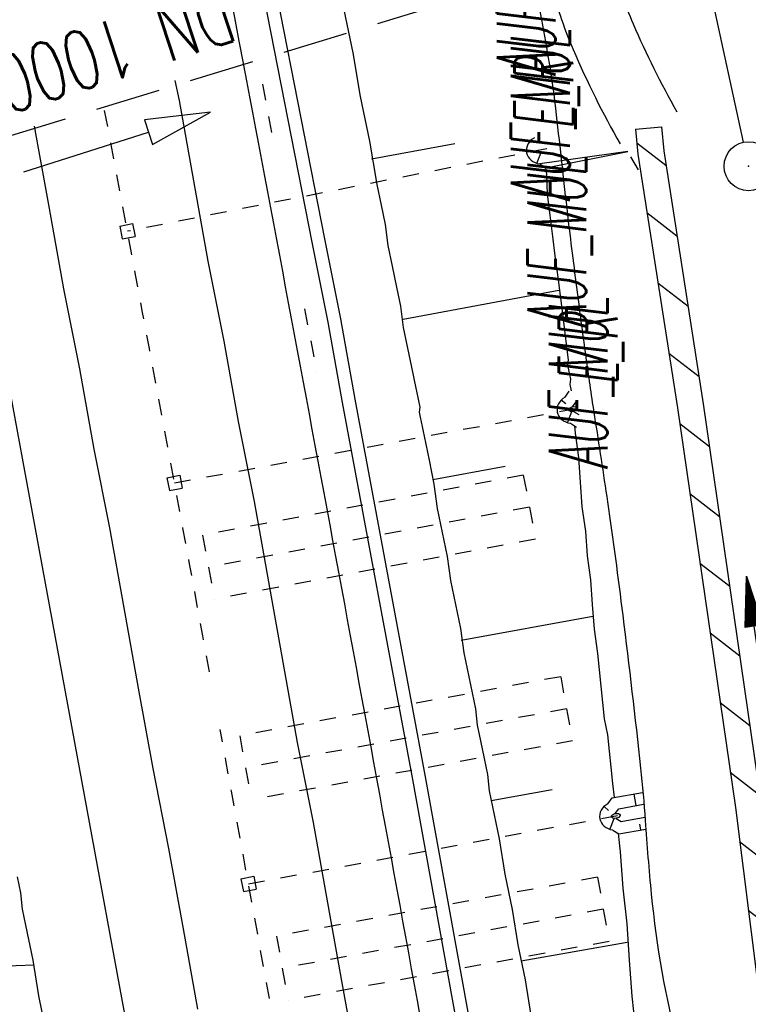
# Model space of a CAD drawing. Extents: x 447693 to 448165, y 439527 to 440695.
# Tile 76 of 88: x 447826 to 447849, y 440430 to 440460. Entities that reach past the tile are written whole.
import ezdxf

# ---------------------------------------------------------------- set-up
doc = ezdxf.new("R2010")
doc.units = 0
doc.header["$LTSCALE"] = 2
doc.header["$MEASUREMENT"] = 0
for name, pattern in [('ACAD_ISO03W100', [0.5, 0.25, -0.25]), ('ACAD_ISO05W100', [0.5, 0.25, -0.25]), ('AUSGEZOGEN', [0]), ('GESTRICH-X2', [1.5, 1, -0.5]), ('PUNKTX2', [0.5, 0.25, -0.25])]:
    doc.linetypes.add(name, pattern=pattern)
doc.layers.get('0').update_dxf_attribs({"linetype": 'AUSGEZOGEN'})
for name, color, linetype in [('209-GRENZL-BAB', 7, 'AUSGEZOGEN'), ('209-GRENZP-BAB', 7, 'AUSGEZOGEN'), ('ANMERKUNG', 7, 'CONTINUOUS'), ('BOESCHG', 250, 'AUSGEZOGEN'), ('DB-Bahnachse', 7, 'CONTINUOUS'), ('DB-Boeschungen', 15, 'CONTINUOUS'), ('DB-Durchlässe', 15, 'CONTINUOUS'), ('DB-Gleisachsen', 7, 'CONTINUOUS'), ('DB-GRABEN', 15, 'AUSGEZOGEN'), ('DB-HZV-Stützscheiben', 15, 'CONTINUOUS'), ('DB-Ingenieurbauwerke', 15, 'CONTINUOUS'), ('DB-Kabelanlagen', 15, 'CONTINUOUS'), ('DB-Regenrückhaltebecken_601', 15, 'CONTINUOUS'), ('DURCHL', 200, 'GESTRICH-X2'), ('MULDE', 250, 'AUSGEZOGEN'), ('PFEILTOP', 200, 'AUSGEZOGEN'), ('Rinne', 200, 'CONTINUOUS')]:
    doc.layers.add(name, color=color, linetype=linetype)
doc.styles.add('ROMANS', font='romans.shx', dxfattribs={"width": 0.8})

# ---------------------------------------------------------------- blocks, each defined once
blk = doc.blocks.new('PFEIL2')
at = {"color": 0}
for p, q in [((0.88, 0.002), (-2.401, -0.012)), ((0.881, -0.271), (0.879, 0.276)), ((0.879, 0.276), (2.429, 0.009)), ((0.911, 0.27), (0.879, 0.265)), ((0.965, 0.261), (0.879, 0.246)), ((1.019, 0.252), (0.879, 0.228)), ((1.073, 0.242), (0.879, 0.209)), ((1.127, 0.233), (0.879, 0.191)), ((1.181, 0.224), (0.879, 0.172)), ((1.235, 0.214), (0.879, 0.154)), ((1.289, 0.205), (0.879, 0.135)), ((1.343, 0.196), (0.879, 0.117)), ((1.397, 0.187), (0.879, 0.098)), ((1.451, 0.177), (0.879, 0.08)), ((1.505, 0.168), (0.879, 0.061)), ((1.559, 0.159), (0.88, 0.043)), ((1.613, 0.149), (0.88, 0.024)), ((1.668, 0.14), (0.88, 0.006)), ((1.722, 0.131), (0.88, -0.013)), ((1.776, 0.121), (0.88, -0.031)), ((1.83, 0.112), (0.88, -0.05)), ((1.884, 0.103), (0.88, -0.068)), ((1.938, 0.094), (0.88, -0.087)), ((1.992, 0.084), (0.88, -0.105)), ((2.046, 0.075), (0.88, -0.124)), ((2.1, 0.066), (0.88, -0.142)), ((2.154, 0.056), (0.88, -0.161)), ((2.208, 0.047), (0.88, -0.179)), ((2.262, 0.038), (0.881, -0.198)), ((2.316, 0.029), (0.881, -0.216)), ((2.37, 0.019), (0.881, -0.235)), ((2.424, 0.01), (0.881, -0.253)), ((2.429, 0.009), (0.881, -0.271))]:
    blk.add_line(p, q, dxfattribs=at)
blk = doc.blocks.new('GST')
at = {"color": 0}
blk.add_circle((0, 0), 0.75, dxfattribs=at)
blk.add_point((0, 0), dxfattribs=at)

msp = doc.modelspace()

# ---------------------------------------------------------------- hatches: boundary and pattern name
at = {"layer": 'PFEILTOP'}
h = msp.add_hatch(dxfattribs=at)
h.set_pattern_fill('_USER', color=256, scale=1.5, angle=45, style=0, pattern_type=0)
h.set_pattern_definition([(322.2121, (447848.9188, 440435.9402), (0.91911, 1.185427), [])])
edge = h.paths.add_edge_path()
edge.add_line((447845.106, 440456.37), (447845.902, 440456.442))
edge.add_line((447845.902, 440456.442), (447845.969, 440455.702))
edge.add_line((447845.969, 440455.702), (447847.182, 440447.943))
edge.add_line((447847.182, 440447.943), (447848.957, 440435.674))
edge.add_line((447848.957, 440435.674), (447850.632, 440422.419))
edge.add_line((447850.632, 440422.419), (447852.187, 440410.106))
edge.add_line((447852.187, 440410.106), (447853.544, 440397.848))
edge.add_line((447853.544, 440397.848), (447855.052, 440385.626))
edge.add_line((447855.052, 440385.626), (447856.534, 440372.857))
edge.add_line((447856.534, 440372.857), (447858.014, 440360.566))
edge.add_line((447858.014, 440360.566), (447858.144, 440359.573))
edge.add_line((447845.106, 440456.37), (447845.175, 440455.604))
edge.add_line((447845.175, 440455.604), (447846.39, 440447.823))
edge.add_line((447846.39, 440447.823), (447848.165, 440435.566))
edge.add_line((447848.165, 440435.566), (447849.838, 440422.319))
edge.add_line((447849.838, 440422.319), (447851.393, 440410.012))
edge.add_line((447851.393, 440410.012), (447852.75, 440397.756))
edge.add_line((447852.75, 440397.756), (447854.258, 440385.53))
edge.add_line((447854.258, 440385.53), (447855.74, 440372.763))
edge.add_line((447855.74, 440372.763), (447857.22, 440360.466))
edge.add_line((447857.22, 440360.466), (447857.35, 440359.469))

# ---------------------------------------------------------------- linework, layer by layer
at = {"layer": '209-GRENZL-BAB', "flags": 128}
msp.add_lwpolyline([(447848.412, 440455.963), (447847.039, 440462.327)], dxfattribs=at)
at = {"layer": 'BOESCHG', "flags": 128}
msp.add_lwpolyline([(447841.981, 440461.039, -0.006619), (447842.458, 440458.389, -0.012671), (447842.653, 440456.996, -0.000941), (447842.997, 440453.941, 0.003655), (447843.09, 440453.154, 0.001128), (447843.394, 440450.776, 0.001784), (447843.595, 440449.273, 0.005206), (447843.848, 440447.561, -0.0034), (447844.246, 440444.94, -0.005019), (447844.714, 440441.463, -0.003732), (447845.261, 440436.775, -0.010405), (447845.402, 440435.171, 0.007381), (447845.588, 440432.91, 0.039608), (447846.424, 440428.202, -0.043027), (447847.165, 440423.862, -0.007666), (447847.293, 440421.968, 0.010073), (447847.398, 440420.527, 0.00665), (447847.895, 440415.855, -0.006994), (447848.364, 440411.413, -0.002764), (447848.468, 440410.201, 0.001682), (447848.635, 440408.209, 0.026182), (447849.331, 440403.246, -0.032843), (447849.833, 440399.28, -0.027064), (447849.842, 440397.858, 0.017602), (447849.814, 440395.672, 0.020563), (447850.096, 440391.251, 0.024364), (447850.667, 440387.556, 0.052935), (447851.373, 440385.335, -0.079643), (447851.765, 440383.831, -0.002652), (447851.994, 440381.309, -0.000964), (447852.573, 440374.369, -0.000371), (447852.778, 440371.834, 0.001588), (447852.827, 440371.242, 0.009735), (447853.006, 440369.551, 0.002084), (447854.031, 440361.671, 0.000459), (447854.189, 440360.499, 0.00032), (447854.419, 440358.821, 0.016726), (447855.301, 440353.687, -0.019065), (447856.053, 440349.178, -0.018328), (447856.213, 440347.412, 0.023148), (447856.354, 440346.014, 0.009181), (447857.789, 440337.388, -0.002735), (447862.98, 440308.496, -0.000965), (447864.118, 440301.883, 0.003565), (447864.435, 440300.094, 0.038236), (447864.695, 440299.112, -0.016906), (447865.377, 440296.922, -0.029081), (447867.47, 440287.094, 0.026959), (447869.682, 440276.484, 0.000674), (447870.173, 440274.644, -0.000208), (447871.77, 440268.683, -0.002031), (447873.672, 440261.455, -0.001437), (447876.289, 440251.219)], format="xyb", dxfattribs=at)
at = {"layer": 'DB-Bahnachse', "linetype": 'ACAD_ISO05W100'}
for major_axis, start_param, end_param in [((-1012.355, 3957.57), 4.644461, 4.648849), ((-1193.5, 3906.761), 4.594195, 4.59796)]:
    msp.add_ellipse((443814.895, 439698.334), major_axis=major_axis, ratio=1, start_param=start_param, end_param=end_param, dxfattribs=at)
at = {"layer": 'DB-Boeschungen', "linetype": 'Continuous'}
for p, q in [((447836.173, 440460.025), (447836.447, 440458.703)), ((447836.447, 440458.703), (447836.672, 440457.371)), ((447836.672, 440457.371), (447836.956, 440456)), ((447836.956, 440456), (447837.18, 440454.668)), ((447837.018, 440455.452), (447839.574, 440455.93)), ((447842.348, 440455.192), (447842.376, 440454.978)), ((447842.376, 440454.978), (447842.399, 440454.37)), ((447837.18, 440454.668), (447837.312, 440454.032)), ((447842.399, 440454.37), (447842.482, 440453.724)), ((447837.312, 440454.032), (447837.434, 440453.444)), ((447842.482, 440453.724), (447842.565, 440453.077)), ((447837.434, 440453.444), (447837.517, 440452.798)), ((447842.565, 440453.077), (447842.638, 440452.48)), ((447837.517, 440452.798), (447837.649, 440452.161)), ((447842.638, 440452.48), (447842.721, 440451.833)), ((447837.649, 440452.161), (447837.78, 440451.525)), ((447842.721, 440451.833), (447842.803, 440451.186)), ((447837.78, 440451.525), (447837.902, 440450.937)), ((447837.983, 440450.545), (447842.753, 440451.431)), ((447837.902, 440450.937), (447837.985, 440450.29)), ((447842.803, 440451.186), (447842.886, 440450.54)), ((447842.886, 440450.54), (447842.959, 440449.942)), ((447837.985, 440450.29), (447838.117, 440449.654)), ((447842.959, 440449.942), (447843.042, 440449.295)), ((447838.117, 440449.654), (447838.239, 440449.066)), ((447843.042, 440449.295), (447843.023, 440449.138)), ((447843.023, 440449.138), (447843.054, 440448.991)), ((447838.239, 440449.066), (447838.37, 440448.43)), ((447843.054, 440448.991), (447843.084, 440448.844)), ((447843.084, 440448.844), (447843.115, 440448.698)), ((447843.115, 440448.698), (447843.096, 440448.541)), ((447843.096, 440448.541), (447843.127, 440448.394)), ((447838.37, 440448.43), (447838.401, 440448.283)), ((447838.401, 440448.283), (447838.431, 440448.136)), ((447843.127, 440448.394), (447843.137, 440448.342)), ((447838.431, 440448.136), (447838.462, 440447.989)), ((447838.462, 440447.989), (447838.492, 440447.842)), ((447838.492, 440447.842), (447838.474, 440447.685)), ((447838.474, 440447.685), (447838.504, 440447.538)), ((447838.504, 440447.538), (447838.534, 440447.392)), ((447838.534, 440447.392), (447838.565, 440447.245)), ((447838.565, 440447.245), (447838.595, 440447.098)), ((447838.595, 440447.098), (447838.626, 440446.951)), ((447843.237, 440447.27), (447843.253, 440447.041)), ((447843.253, 440447.041), (447843.357, 440446.297)), ((447838.626, 440446.951), (447838.778, 440446.216)), ((447838.778, 440446.216), (447838.93, 440445.482)), ((447843.357, 440446.297), (447843.411, 440445.542)), ((447838.899, 440445.629), (447841.113, 440446.036)), ((447843.411, 440445.542), (447843.465, 440444.787)), ((447838.93, 440445.482), (447839.033, 440444.738)), ((447839.033, 440444.738), (447839.185, 440444.003)), ((447843.465, 440444.787), (447843.568, 440444.043)), ((447839.185, 440444.003), (447839.337, 440443.269)), ((447843.568, 440444.043), (447843.622, 440443.288)), ((447839.337, 440443.269), (447839.44, 440442.524)), ((447843.622, 440443.288), (447843.725, 440442.544)), ((447839.44, 440442.524), (447839.592, 440441.79)), ((447843.725, 440442.544), (447843.78, 440441.789)), ((447839.592, 440441.79), (447839.745, 440441.055)), ((447843.78, 440441.789), (447843.834, 440441.034)), ((447839.767, 440440.702), (447843.802, 440441.436)), ((447839.745, 440441.055), (447839.848, 440440.311)), ((447843.834, 440441.034), (447843.937, 440440.29)), ((447839.848, 440440.311), (447840, 440439.576)), ((447843.937, 440440.29), (447843.989, 440439.79)), ((447843.989, 440439.79), (447844.042, 440439.29)), ((447840, 440439.576), (447840.101, 440439.087)), ((447844.042, 440439.29), (447844.094, 440438.79)), ((447840.101, 440439.087), (447840.203, 440438.597)), ((447840.203, 440438.597), (447840.255, 440438.097)), ((447844.094, 440438.79), (447844.147, 440438.291)), ((447844.147, 440438.291), (447844.248, 440437.801)), ((447840.255, 440438.097), (447840.356, 440437.608)), ((447844.248, 440437.801), (447844.301, 440437.301)), ((447840.356, 440437.608), (447840.468, 440437.069)), ((447840.468, 440437.069), (447840.569, 440436.58)), ((447844.301, 440437.301), (447844.353, 440436.802)), ((447844.353, 440436.802), (447844.405, 440436.302)), ((447840.569, 440436.58), (447840.622, 440436.08)), ((447844.405, 440436.302), (447844.451, 440435.871)), ((447840.622, 440436.08), (447840.723, 440435.59)), ((447840.683, 440435.786), (447842.553, 440436.122)), ((447840.723, 440435.59), (447840.825, 440435.101)), ((447840.825, 440435.101), (447840.926, 440434.611)), ((447844.571, 440434.775), (447844.636, 440434.205)), ((447840.926, 440434.611), (447841.1, 440433.524)), ((447844.636, 440434.205), (447844.712, 440433.097)), ((447826.156, 440433.441), (447826.258, 440432.952)), ((447841.1, 440433.524), (447841.323, 440432.447)), ((447826.258, 440432.952), (447826.31, 440432.452)), ((447844.712, 440433.097), (447844.837, 440432)), ((447826.31, 440432.452), (447826.412, 440431.962)), ((447841.323, 440432.447), (447841.497, 440431.359)), ((447826.412, 440431.962), (447826.635, 440430.885)), ((447844.837, 440432), (447844.913, 440430.892)), ((447841.497, 440431.359), (447841.721, 440430.282)), ((447841.599, 440430.87), (447844.851, 440431.441)), ((447826.635, 440430.885), (447826.809, 440429.798)), ((447844.913, 440430.892), (447844.989, 440429.785)), ((447841.721, 440430.282), (447841.895, 440429.195)), ((447826.809, 440429.798), (447827.032, 440428.721)), ((447844.989, 440429.785), (447845.114, 440428.687))]:
    msp.add_line(p, q, dxfattribs=at)
at = {"layer": 'DB-Durchlässe', "linetype": 'Continuous'}
for p, q in [((447832.084, 440456.882), (447830.058, 440456.655)), ((447830.058, 440456.655), (447830.179, 440456.274)), ((447830.301, 440455.893), (447832.084, 440456.882)), ((447826.368, 440455.059), (447830.179, 440456.274)), ((447830.179, 440456.274), (447830.301, 440455.893))]:
    msp.add_line(p, q, dxfattribs=at)
at = {"layer": 'DB-Gleisachsen', "linetype": 'Continuous'}
for p, q in [((447830.995, 440457.861), (447831.118, 440457.242)), ((447831.118, 440457.242), (447831.559, 440454.781)), ((447826.685, 440456.46), (447827.138, 440453.929)), ((447831.559, 440454.781), (447831.999, 440452.319)), ((447827.138, 440453.929), (447827.578, 440451.467)), ((447831.999, 440452.319), (447832.489, 440449.866)), ((447827.578, 440451.467), (447828.068, 440449.014)), ((447832.489, 440449.866), (447832.929, 440447.404)), ((447828.068, 440449.014), (447828.508, 440446.552)), ((447832.929, 440447.404), (447833.419, 440444.951)), ((447828.508, 440446.552), (447828.99, 440444.148)), ((447833.419, 440444.951), (447833.859, 440442.489)), ((447828.99, 440444.148), (447829.43, 440441.687)), ((447833.859, 440442.489), (447834.3, 440440.028)), ((447829.43, 440441.687), (447829.871, 440439.225)), ((447834.3, 440440.028), (447834.74, 440437.566)), ((447829.871, 440439.225), (447830.311, 440436.764)), ((447834.74, 440437.566), (447835.23, 440435.113)), ((447830.311, 440436.764), (447830.801, 440434.31)), ((447835.23, 440435.113), (447835.67, 440432.651)), ((447830.801, 440434.31), (447831.241, 440431.849)), ((447835.67, 440432.651), (447836.111, 440430.19)), ((447831.241, 440431.849), (447831.682, 440429.388)), ((447836.111, 440430.19), (447836.551, 440427.729))]:
    msp.add_line(p, q, dxfattribs=at)
at = {"layer": 'DB-GRABEN', "linetype": 'Continuous'}
for p, q in [((447842.086, 440455.316), (447842.211, 440455.657)), ((447842.171, 440455.3), (447842.36, 440455.185)), ((447842.946, 440448.149), (447843.076, 440448.33)), ((447842.971, 440447.946), (447842.829, 440448.06)), ((447843.024, 440447.365), (447843.15, 440447.705)), ((447844.258, 440435.682), (447844.391, 440435.861)), ((447844.391, 440435.861), (447845.324, 440436.029)), ((447845.129, 440435.628), (447845.062, 440435.982)), ((447844.28, 440435.478), (447844.14, 440435.595)), ((447844.485, 440435.385), (447844.595, 440435.531)), ((447844.595, 440435.531), (447845.355, 440435.668)), ((447844.323, 440434.896), (447844.454, 440435.234)), ((447844.513, 440435.237), (447844.669, 440435.138)), ((447844.669, 440435.138), (447845.388, 440435.268)), ((447845.27, 440434.881), (447845.237, 440435.058)), ((447844.407, 440434.878), (447844.595, 440434.759)), ((447844.595, 440434.759), (447845.419, 440434.908)), ((447826.665, 440430.738), (447825.575, 440430.696))]:
    msp.add_line(p, q, dxfattribs=at)
for centre, major_axis in [((447842.255, 440455.735), (0.489, 0.075)), ((447843.194, 440447.783), (0.489, 0.075)), ((447844.499, 440435.311), (0.49, 0.066))]:
    msp.add_ellipse(centre, major_axis=major_axis, ratio=0.879152, start_param=1.966017, end_param=4.408131, dxfattribs=at)
at = {"layer": 'DB-HZV-Stützscheiben', "linetype": 'PUNKTX2'}
for p, q in [((447833.675, 440457.741), (447834.046, 440455.776)), ((447834.968, 440450.862), (447835.336, 440448.896)), ((447834.968, 440450.862), (447835.336, 440448.896)), ((447841.668, 440445.756), (447831.838, 440443.918)), ((447841.668, 440445.756), (447842.036, 440443.791)), ((447831.838, 440443.918), (447832.206, 440441.952)), ((447842.036, 440443.791), (447832.206, 440441.952)), ((447842.812, 440439.579), (447832.977, 440437.771)), ((447842.812, 440439.579), (447843.173, 440437.612)), ((447832.977, 440437.771), (447833.338, 440435.804)), ((447843.173, 440437.612), (447833.338, 440435.804)), ((447843.937, 440433.432), (447834.102, 440431.623)), ((447843.937, 440433.432), (447844.299, 440431.464)), ((447834.102, 440431.623), (447834.464, 440429.656)), ((447844.299, 440431.464), (447834.464, 440429.656))]:
    msp.add_line(p, q, dxfattribs=at)
at = {"layer": 'DB-HZV-Stützscheiben', "linetype": 'ACAD_ISO05W100'}
for p, q in [((447841.852, 440444.774), (447832.022, 440442.935)), ((447842.993, 440438.596), (447833.157, 440436.788)), ((447844.118, 440432.448), (447834.283, 440430.64))]:
    msp.add_line(p, q, dxfattribs=at)
at = {"layer": 'DB-Ingenieurbauwerke', "linetype": 'ACAD_ISO03W100'}
for p, q in [((447842.386, 440455.766), (447829.537, 440453.235)), ((447830.98, 440445.519), (447843.325, 440447.813)), ((447833.248, 440433.226), (447844.63, 440435.341))]:
    msp.add_line(p, q, dxfattribs=at)
at = {"layer": 'DB-Ingenieurbauwerke', "linetype": 'Continuous'}
for p, q in [((447829.303, 440453.393), (447829.695, 440453.469)), ((447829.303, 440453.393), (447829.379, 440453)), ((447829.695, 440453.469), (447829.771, 440453.076)), ((447829.379, 440453), (447829.771, 440453.076)), ((447825.616, 440450.003), (447830.081, 440425.776)), ((447830.746, 440445.677), (447831.139, 440445.753)), ((447830.746, 440445.677), (447830.822, 440445.284)), ((447831.139, 440445.753), (447831.215, 440445.36)), ((447830.822, 440445.284), (447831.215, 440445.36)), ((447833.013, 440433.384), (447833.406, 440433.46)), ((447833.406, 440433.46), (447833.482, 440433.068)), ((447833.013, 440433.384), (447833.089, 440432.991)), ((447833.089, 440432.991), (447833.482, 440433.068))]:
    msp.add_line(p, q, dxfattribs=at)
for major_axis, start_param, end_param in [((-991.801, 3967.358), 4.65435, 4.66014), ((-966.891, 3973.503), 4.652887, 4.660623)]:
    msp.add_ellipse((443814.895, 439698.334), major_axis=major_axis, ratio=1, start_param=start_param, end_param=end_param, dxfattribs=at)
for centre, major_axis in [((447843.194, 440447.783), (0.132, 0.026)), ((447844.499, 440435.311), (0.133, 0.024))]:
    msp.add_ellipse(centre, major_axis=major_axis, ratio=0.555556, dxfattribs=at)
at = {"layer": 'DB-Kabelanlagen', "linetype": 'Continuous'}
for p, q in [((447832.942, 440464.346), (447835.189, 440452.905)), ((447833.358, 440464.295), (447835.576, 440453.006)), ((447835.189, 440452.905), (447835.678, 440450.451)), ((447835.576, 440453.006), (447836.065, 440450.552)), ((447835.678, 440450.451), (447836.119, 440447.99)), ((447836.065, 440450.552), (447836.506, 440448.091)), ((447836.119, 440447.99), (447838.247, 440436.535)), ((447836.506, 440448.091), (447838.658, 440436.513)), ((447838.247, 440436.535), (447839.748, 440428.264)), ((447838.658, 440436.513), (447840.135, 440428.366))]:
    msp.add_line(p, q, dxfattribs=at)
at = {"layer": 'DB-Regenrückhaltebecken_601', "linetype": 'Continuous'}
for p, q in [((447842.086, 440455.316), (447842.211, 440455.657)), ((447844.867, 440455.682), (447842.171, 440455.302)), ((447842.36, 440455.185), (447844.867, 440455.682)), ((447843.033, 440455.318), (447842.997, 440455.494)), ((447845.197, 440455.114), (447844.967, 440455.52)), ((447842.171, 440455.3), (447842.36, 440455.185)), ((447842.946, 440448.149), (447843.076, 440448.33)), ((447842.971, 440447.946), (447842.829, 440448.06)), ((447843.178, 440447.856), (447843.285, 440448.005)), ((447843.024, 440447.365), (447843.15, 440447.705)), ((447843.209, 440447.709), (447843.366, 440447.613)), ((447843.109, 440447.348), (447843.299, 440447.233))]:
    msp.add_line(p, q, dxfattribs=at)
at = {"layer": 'DURCHL'}
msp.add_line((447814.252, 440452.605), (447849.985, 440463.498), dxfattribs=at)
at = {"layer": 'MULDE', "flags": 128}
msp.add_lwpolyline([(447842.013, 440467.684, 0.029251), (447841.751, 440466.899, 0.048778), (447841.658, 440466.349, 0.014399), (447841.626, 440465.541, 0.017707), (447841.643, 440464.86, 0.038333), (447841.742, 440464.141, 0.006747), (447842.478, 440460.947, 0.041541), (447843.195, 440458.805, 0.027843), (447844.635, 440455.911, 0.027843)], format="xyb", dxfattribs=at)
at = {"layer": 'MULDE'}
msp.add_lwpolyline([(447843.647, 440466.105, 0.012183), (447843.626, 440465.519, 0.017707), (447843.639, 440464.98, 0.038333), (447843.696, 440464.564, 0.006747), (447844.42, 440461.423, 0.041541), (447845.032, 440459.595, 0.027843), (447846.373, 440456.901, 0.027843)], format="xyb", dxfattribs=at)
at = {"layer": 'Rinne', "flags": 128}
msp.add_lwpolyline([(447845.106, 440456.37), (447845.902, 440456.442)], dxfattribs=at)
at = {"layer": 'Rinne'}
for points in [[(447845.106, 440456.37), (447845.175, 440455.604), (447846.39, 440447.823), (447848.165, 440435.566), (447849.838, 440422.319), (447851.393, 440410.012), (447852.75, 440397.756), (447854.258, 440385.53), (447855.74, 440372.763), (447857.22, 440360.466), (447857.35, 440359.469)], [(447845.902, 440456.442), (447845.969, 440455.702), (447847.182, 440447.943), (447848.957, 440435.674), (447850.632, 440422.419), (447852.187, 440410.106), (447853.544, 440397.848), (447855.052, 440385.626), (447856.534, 440372.857), (447858.014, 440360.566), (447858.144, 440359.573)]]:
    msp.add_lwpolyline(points, dxfattribs=at)

# ---------------------------------------------------------------- block references
at = {"layer": '209-GRENZP-BAB', "rotation": 279.0411497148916}
msp.add_blockref('GST', (447848.57, 440455.23), dxfattribs=at)
at = {"layer": 'PFEILTOP', "rotation": 98.22340115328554}
msp.add_blockref('PFEIL2', (447848.859, 440440.259), dxfattribs=at)

# ---------------------------------------------------------------- texts
at = {"layer": 'ANMERKUNG', "style": 'ROMANS', "oblique": 7, "width": 0.5}
for s, p in [('AUF_MUL', (447842.653, 440457.996)), ('AUF_MUL', (447843.09, 440454.154)), ('E_R', (447843.198, 440456.359)), ('AUF_MUL', (447843.595, 440450.273)), ('AUF_MUL', (447844.246, 440445.94)), ('E_R', (447844.554, 440448.52))]:
    msp.add_text(s, height=1.8, rotation=90, dxfattribs=at).set_placement(p)
at = {"layer": 'DB-Durchlässe', "linetype": 'Continuous', "style": 'ROMANS', "oblique": 0, "width": 0.7}
msp.add_text('DN 1000', height=1.8, rotation=198.1458, dxfattribs=at).set_placement((447832.419, 440460.842))

doc.saveas('drawing.dxf')
